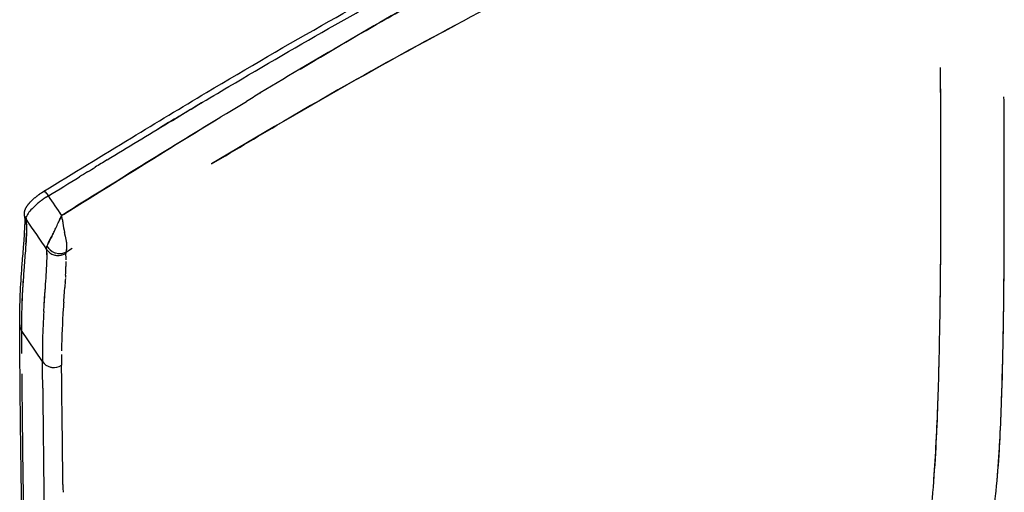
# Model space of a CAD drawing. Header units: millimetres. Extents: x 2530 to 6175, y 0 to 2613.
# Tile 8 of 76: x 2530 to 2673, y 591 to 659. Entities that reach past the tile are written whole.
import ezdxf

# ---------------------------------------------------------------- set-up
doc = ezdxf.new("R2010")
doc.units = ezdxf.units.MM
doc.header["$MEASUREMENT"] = 0
doc.layers.add('Crea2D$visibili$linee', color=7, linetype='Continuous', true_color=0x000000)
doc.layers.add('Crea2D$visibili$tangenti', color=7, linetype='Continuous', true_color=0x000000)

msp = doc.modelspace()

# ---------------------------------------------------------------- linework, layer by layer
at = {"layer": 'Crea2D$visibili$linee'}
msp.add_line((2536.41, 630.94), (2536.4, 630.94), dxfattribs=at)
for centre, radius, start, end in [((3174.68, -358.64), 1177.38, 121.17478, 121.17901), ((3280.83, -563.34), 1410.67, 120.88556, 121.18791), ((2541.16, 622.81), 12.84, 121.3339, 124.6079), ((2288.89, 465.61), 297.65, 33.7405, 34.4001), ((2538.5, 628.24), 3.39, 122.9458, 127.903), ((2529.06, 630.39), 2.04, 0.1351, 11.8018), ((2532.37, 630.47), 1.13, 173.2638, 186.4017), ((2447.09, 670.4), 97.63, 334.978, 335.4698), ((2564.07, 634.22), 27.84, 187.8921, 189.0972), ((2563.86, 634.28), 27.65, 189.2966, 192.1014), ((2493.64, 629.74), 37.69, 355.4475, 357.932), ((2508, 641.89), 30.37, 333.9175, 335.1117), ((2512.77, 622.61), 24.76, 11.352, 12.4852), ((2527.91, 625.65), 9.31, 9.8215, 11.3422), ((2531.47, 626.21), 5.71, 4.6596, 10.3317), ((2535.87, 627.09), 1.97, 213.5328, 252.6736), ((2535.98, 627.5), 2, 211.5054, 222.0565), ((2535.88, 627.08), 1.96, 252.3262, 266.9131), ((2535.89, 627.16), 2.04, 266.6263, 299.6201), ((2530.78, 624.57), 6.27, 359.1511, 7.8579), ((2534.18, 626.45), 2.98, 359.0236, 2.4442), ((2509.11, 624.47), 27.94, 358.0726, 359.6053), ((2483.98, 625.38), 53.08, 356.6239, 357.9942), ((2640.51, 613.99), 109.96, 176.0144, 177.7658), ((2392.8, 630.68), 144.41, 356.266, 356.2734), ((2617.78, 614.8), 87.21, 178.6898, 180.3588), ((2647.09, 610.16), 113.49, 176.5445, 178.5956), ((2745, 603.79), 208.8, 176.2611, 176.2651), ((2625.53, 610.79), 91.91, 178.6642, 180.6553), ((2535.27, 610.86), 2, 214.1723, 256.1569), ((2625.75, 610.31), 89.36, 179.6991, 180.7129), ((2535.27, 610.81), 1.94, 255.934, 261.7157), ((2535.28, 610.89), 2.02, 261.5679, 303.1735), ((4686.55, 625.16), 2156, 180.45697, 180.77208), ((14461.26, 730.02), 11928.25, 180.596437, 180.68206), ((-50691.36, 10.25), 53231.12, 0.62624, 0.641744), ((4446.3, 620.99), 1915.72, 180.74399, 180.89832), ((6106.28, 649.71), 3575.95, 180.94146, 181.20349), ((8070.57, 653.35), 5534.33, 180.64358, 180.64395)]:
    msp.add_arc(centre, radius, start, end, dxfattribs=at)
for points, knots in [([(2630.91, 676.56), (2628.04, 675.33), (2622.29, 672.8), (2610.87, 667.5), (2596.38, 660.24), (2577.85, 650.08), (2565.06, 642.57), (2558.12, 638.41)], [0, 0, 0, 0, 9.381716, 18.860922, 37.756292, 57.972837, 82.254556, 82.254556, 82.254556, 82.254556]), ([(2533.83, 634.45), (2538.05, 637.04), (2545.89, 641.86), (2559.63, 650.15), (2579.84, 661.97), (2596.74, 671.01), (2607.82, 676.37)], [0, 0, 0, 0, 14.862592, 27.603689, 48.146136, 85.081265, 85.081265, 85.081265, 85.081265]), ([(2542.99, 639), (2545.96, 640.81), (2551.82, 644.38), (2562.82, 650.97), (2573.19, 657.01), (2582.89, 662.45), (2589.62, 666.1), (2595.08, 668.98), (2599.34, 671.17), (2601.39, 672.2), (2602.4, 672.7)], [0, 0, 0, 0, 10.439152, 20.601001, 38.462449, 46.449524, 53.94482, 61.449855, 64.953792, 68.327916, 68.327916, 68.327916, 68.327916]), ([(2570.97, 652.19), (2574.88, 654.52), (2581.42, 658.35), (2588.97, 662.62), (2592.58, 664.61), (2593.53, 665.14)], [3.2783214, 3.2783214, 3.2783214, 3.2783214, 3.3724545, 3.4352098, 3.4576252, 3.4576252, 3.4576252, 3.4576252]), ([(2558.12, 638.41), (2561.72, 640.56), (2571.98, 646.64), (2583.79, 653.35), (2592.06, 657.81), (2593.51, 658.58)], [7.1682239, 7.1682239, 7.1682239, 7.1682239, 7.2578556, 7.4228725, 7.4578525, 7.4578525, 7.4578525, 7.4578525]), ([(2663.75, 652.41), (2663.79, 647.03), (2663.82, 640.64), (2663.82, 633.67), (2663.82, 633.47)], [8.5374769, 8.5374769, 8.5374769, 8.5374769, 8.6739729, 8.6780204, 8.6780204, 8.6780204, 8.6780204]), ([(2663.77, 650.26), (2663.78, 648.62), (2663.81, 644.11), (2663.82, 638.39), (2663.82, 634.33), (2663.82, 633.53)], [4.5553897, 4.5553897, 4.5553897, 4.5553897, 4.5953569, 4.6615077, 4.6776849, 4.6776849, 4.6776849, 4.6776849]), ([(2673.01, 622.55), (2673.02, 623.2), (2673.06, 630.5), (2673.04, 639.27), (2673.01, 646.55), (2673, 648.18)], [3.218992, 3.218992, 3.218992, 3.218992, 3.2310079, 3.3541305, 3.3912747, 3.3912747, 3.3912747, 3.3912747]), ([(2536.65, 631.09), (2541.62, 634.19), (2550.44, 639.69), (2559.3, 645.14), (2563.19, 647.5)], [3, 3, 3, 3, 3.121433, 3.215566, 3.215566, 3.215566, 3.215566]), ([(2559.31, 645.13), (2551.73, 640.49), (2544.19, 635.79), (2536.65, 631.09), (2536.57, 631.04), (2536.49, 630.99), (2536.41, 630.94)], [3.81649, 3.81649, 3.81649, 3.81649, 4, 4, 4, 4.950484, 4.950484, 4.950484, 4.950484]), ([(2533.86, 633.38), (2533.7, 633.27), (2533.38, 633.04), (2532.78, 632.57), (2532.14, 631.98), (2531.62, 631.37), (2531.36, 630.94), (2531.28, 630.74), (2531.26, 630.66)], [0, 0, 0, 0, 0.581165, 1.181845, 2.28791, 3.193523, 3.564594, 3.822337, 3.822337, 3.822337, 3.822337]), ([(2663.82, 633.47), (2663.82, 631), (2663.79, 625.55), (2663.74, 619.81), (2663.69, 616.67)], [4.6780454, 4.6780454, 4.6780454, 4.6780454, 4.7276585, 4.784599, 4.784599, 4.784599, 4.784599]), ([(2535.91, 629.87), (2535.99, 630.05), (2536.16, 630.41), (2536.33, 630.76), (2536.41, 630.94)], [0.785373, 0.785373, 0.785373, 0.785373, 0.8918352, 1, 1, 1, 1]), ([(2536.42, 630.94), (2536.41, 630.93), (2536.39, 630.92), (2536.37, 630.89), (2536.36, 630.85), (2536.31, 630.74), (2536.2, 630.51), (2536.1, 630.28), (2536.03, 630.14)], [0, 0, 0, 0, 0.0313632, 0.0614164, 0.099063, 0.1436096, 0.4259115, 0.8860756, 0.8860756, 0.8860756, 0.8860756]), ([(2536.49, 630.4), (2536.47, 630.49), (2536.46, 630.58), (2536.44, 630.72), (2536.44, 630.76), (2536.42, 630.85), (2536.4, 630.91), (2536.42, 630.94)], [2.8748421, 2.8748421, 2.8748421, 2.8748421, 2.9374211, 2.9374211, 2.9687105, 2.9687105, 3, 3, 3, 3]), ([(2530.32, 615.06), (2530.32, 615.34), (2530.32, 615.96), (2530.33, 617.26), (2530.4, 619.63), (2530.52, 621.66), (2530.62, 623.02), (2530.64, 623.35), (2530.74, 624.58), (2530.84, 625.82), (2530.91, 626.72), (2530.93, 627.07), (2530.96, 627.37), (2531, 627.98), (2531.02, 628.28), (2531.07, 629.14), (2531.09, 629.73), (2531.1, 630.35)], [0, 0, 0, 0, 0.836105, 1.867802, 3.888693, 7.965023, 7.965023, 7.965023, 8.954698, 11.683222, 11.683222, 11.683222, 16.352684, 16.352684, 22.187527, 22.187527, 35.003212, 35.003212, 35.003212, 35.003212]), ([(2531.33, 629.6), (2531.33, 628.26), (2531.23, 627.06), (2531.07, 624.89), (2531, 623.96), (2530.92, 623.04)], [0, 0, 0, 0, 0.25, 0.25, 0.437504, 0.437504, 0.437504, 0.437504]), ([(2535.28, 628.53), (2535.21, 628.38), (2535.13, 628.22), (2534.94, 627.85), (2534.83, 627.64), (2534.53, 627.06), (2534.36, 626.71), (2534.27, 626.47)], [0.53125, 0.53125, 0.53125, 0.53125, 0.625, 0.625, 0.75, 0.75, 0.9973164, 0.9973164, 0.9973164, 0.9973164]), ([(2534.43, 626.85), (2534.44, 626.87), (2534.52, 627.04), (2534.72, 627.43), (2534.98, 627.94), (2535.15, 628.26), (2535.2, 628.38)], [0.131318, 0.131318, 0.131318, 0.131318, 0.1496387, 0.2909542, 0.4258739, 0.4944129, 0.4944129, 0.4944129, 0.4944129]), ([(2663.8, 627.92), (2663.78, 623.91), (2663.72, 616.9), (2663.55, 609.52), (2663.47, 606.47)], [8.7145262, 8.7145262, 8.7145262, 8.7145262, 8.7919462, 8.8447521, 8.8447521, 8.8447521, 8.8447521]), ([(2533.81, 617), (2533.83, 617.39), (2533.94, 619.02), (2534.11, 621.24), (2534.24, 623.34), (2534.28, 624.44), (2534.29, 625.1), (2534.28, 625.61), (2534.24, 625.88), (2534.22, 626)], [0, 0, 0, 0, 1.182705, 4.900041, 6.682492, 7.486784, 8.213851, 8.654111, 9.021524, 9.021524, 9.021524, 9.021524]), ([(2534.27, 624.37), (2534.28, 624.54), (2534.28, 624.71), (2534.28, 625.06), (2534.28, 625.23), (2534.27, 625.46), (2534.27, 625.5), (2534.27, 625.55)], [1.9062502, 1.9062502, 1.9062502, 1.9062502, 1.9375, 1.9375, 1.96875, 1.96875, 1.97634066, 1.97634066, 1.97634066, 1.97634066]), ([(2535.33, 625.57), (2535.39, 625.54), (2535.46, 625.52), (2536.07, 625.34), (2536.65, 625.42), (2537.05, 625.63)], [1.4402898, 1.4402898, 1.4402898, 1.4402898, 1.4996341, 1.4996341, 2, 2, 2, 2]), ([(2537.04, 625.63), (2537.07, 625.72), (2537.12, 625.87), (2537.16, 626.16), (2537.17, 626.34), (2537.17, 626.39)], [1.0010963, 1.0010963, 1.0010963, 1.0010963, 1.1010578, 1.191147, 1.2303426, 1.2303426, 1.2303426, 1.2303426]), ([(2530.92, 623.04), (2530.9, 622.73), (2530.88, 622.41), (2530.73, 620.38), (2530.64, 618.62), (2530.59, 616.79)], [4.4375, 4.4375, 4.4375, 4.4375, 4.5, 4.5, 4.84375, 4.84375, 4.84375, 4.84375]), ([(2672.6, 602.69), (2672.67, 604.6), (2672.79, 608.37), (2672.94, 615.04), (2672.99, 619.72), (2673.01, 622.55)], [1.1028291, 1.1028291, 1.1028291, 1.1028291, 1.13487, 1.1669118, 1.2189867, 1.2189867, 1.2189867, 1.2189867]), ([(2533.87, 617.98), (2533.87, 617.98), (2533.87, 617.98), (2533.96, 619.29), (2534.06, 620.58), (2534.15, 621.88), (2534.15, 621.88), (2534.15, 621.88)], [1.4999987, 1.4999987, 1.4999987, 1.4999987, 1.5, 1.5, 1.75, 1.75, 1.7500419, 1.7500419, 1.7500419, 1.7500419]), ([(2536.7, 618.36), (2536.73, 618.8), (2536.78, 619.51), (2536.84, 620.22), (2536.85, 620.49)], [4.5615388, 4.5615388, 4.5615388, 4.5615388, 4.6465571, 4.698276, 4.698276, 4.698276, 4.698276]), ([(2663.43, 605.26), (2663.3, 601.06), (2663.04, 594.69), (2662.22, 586.08), (2661.36, 581.17), (2660.58, 578.4), (2660.39, 577.74)], [8.8516873, 8.8516873, 8.8516873, 8.8516873, 8.9239533, 8.9584525, 8.9899538, 9, 9, 9, 9]), ([(2663.47, 606.47), (2663.44, 605.59), (2663.35, 602.78), (2663.16, 598.21), (2662.93, 594.45), (2662.8, 592.68)], [4.84476232, 4.84476232, 4.84476232, 4.84476232, 4.85996, 4.89303538, 4.92197634, 4.92197634, 4.92197634, 4.92197634]), ([(2670.75, 583.47), (2670.84, 583.91), (2671.13, 585.4), (2671.51, 587.9), (2671.98, 591.96), (2672.35, 596.68), (2672.51, 600.3), (2672.58, 601.97)], [1, 1, 1, 1, 1.00670257, 1.0227235, 1.03874442, 1.07078627, 1.09882099, 1.09882099, 1.09882099, 1.09882099])]:
    msp.add_open_spline(points, degree=3, knots=knots, dxfattribs=at)
for points in [[(2591.68, 664.12), (2582.74, 659.18), (2573.93, 654), (2565.2, 648.72)], [(2565.13, 648.68), (2564.48, 648.28), (2563.83, 647.89), (2563.19, 647.5)], [(2542.99, 639), (2542.41, 638.64), (2541.83, 638.29), (2541.26, 637.94)], [(2540.15, 637.26), (2539.77, 637.02), (2539.38, 636.79), (2539, 636.55)], [(2540.15, 637.26), (2540.52, 637.48), (2540.89, 637.71), (2541.26, 637.94)], [(2534.48, 633.78), (2535.99, 634.7), (2537.49, 635.63), (2539, 636.55)], [(2534.3, 633.66), (2534.25, 633.63), (2534.19, 633.59), (2534.13, 633.55)], [(2536.41, 630.94), (2536.09, 631.42), (2535.77, 631.89), (2535.45, 632.36)], [(2536.43, 630.8), (2536.42, 630.84), (2536.42, 630.88), (2536.41, 630.92)], [(2536.84, 628.4), (2536.84, 628.43), (2536.83, 628.46), (2536.82, 628.49)], [(2536.91, 628.07), (2536.89, 628.19), (2536.86, 628.3), (2536.84, 628.4)], [(2536.92, 628.05), (2536.92, 628.06), (2536.91, 628.06), (2536.91, 628.07)], [(2536.94, 627.96), (2536.93, 627.99), (2536.93, 628.02), (2536.92, 628.05)], [(2537.16, 626.57), (2537.16, 626.61), (2537.16, 626.64), (2537.16, 626.68)], [(2534.22, 626), (2534.19, 626.1), (2534.2, 626.23), (2534.25, 626.39)], [(2534.25, 626.39), (2534.25, 626.41), (2534.26, 626.43), (2534.27, 626.46)], [(2534.27, 626.47), (2534.51, 626.07), (2534.89, 625.75), (2535.33, 625.57)], [(2534.27, 626.47), (2534.27, 626.46), (2534.27, 626.46), (2534.27, 626.46)], [(2535.83, 625.43), (2536.23, 625.38), (2536.63, 625.43), (2536.97, 625.59)], [(2536.91, 625.38), (2536.91, 625.38), (2536.91, 625.38), (2536.9, 625.38)], [(2537.04, 625.63), (2537, 625.54), (2536.98, 625.48), (2536.99, 625.43)], [(2537.05, 625.63), (2537.1, 625.78), (2537.17, 626), (2537.17, 626.4)], [(2536.91, 621.28), (2536.89, 621.01), (2536.87, 620.75), (2536.85, 620.49)], [(2536.94, 621.77), (2536.93, 621.61), (2536.92, 621.45), (2536.91, 621.3)], [(2536.97, 622.26), (2536.96, 622.14), (2536.95, 622.02), (2536.95, 621.91)], [(2672.66, 604.12), (2672.87, 610.28), (2672.97, 616.21), (2673.01, 621.89)], [(2536.71, 618.36), (2536.68, 618.04), (2536.66, 617.72), (2536.64, 617.4)], [(2536.64, 617.39), (2536.51, 615.43), (2536.41, 613.41), (2536.39, 611.3)], [(2530.57, 614.25), (2530.58, 613.17), (2530.59, 612.06), (2530.59, 610.91)], [(2533.66, 605.85), (2533.65, 607.2), (2533.63, 608.49), (2533.62, 609.74)], [(2663.56, 609.88), (2663.55, 609.5), (2663.54, 609.12), (2663.53, 608.74)], [(2536.43, 606.45), (2536.41, 607.39), (2536.4, 608.29), (2536.39, 609.19)], [(2671.93, 591.69), (2672.28, 595.46), (2672.47, 599.11), (2672.6, 602.69)], [(2536.59, 591.86), (2536.59, 591.92), (2536.59, 591.99), (2536.58, 592.05)], [(2536.59, 591.86), (2536.59, 591.63), (2536.59, 591.41), (2536.59, 591.18)], [(2536.59, 591.15), (2536.6, 591.01), (2536.6, 590.88), (2536.6, 590.75)]]:
    msp.add_open_spline(points, degree=3, dxfattribs=at)
for points, weights, knots in [([(2531.05, 630.83), (2531.05, 630.84), (2531.04, 630.85), (2531.04, 630.86), (2530.99, 631.1), (2531, 631.35), (2531.06, 631.59), (2531.09, 631.71), (2531.17, 631.93), (2531.43, 632.41), (2531.96, 633.03), (2532.8, 633.76), (2533.47, 634.23), (2533.83, 634.45)], [1, 1, 1, 1, 0.984222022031, 0.984222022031, 1, 1, 1, 1, 1, 1, 1, 1], [0.073944, 0.073944, 0.073944, 0.073944, 0.103585, 0.103585, 0.103585, 0.842444, 0.842444, 0.842444, 1.191468, 1.563945, 2.458574, 3.644403, 4.899798, 4.899798, 4.899798, 4.899798]), ([(2531.04, 568.26), (2530.82, 577.82), (2530.63, 586.79), (2530.52, 594.59), (2530.42, 601.39), (2530.36, 608.2), (2530.32, 615)], [1, 1, 1, 1, 0.999993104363, 0.999993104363, 1], [1.182905, 1.182905, 1.182905, 1.182905, 99.141026, 99.141026, 99.141026, 119.551993, 119.551993, 119.551993, 119.551993])]:
    msp.add_rational_spline(points, weights, degree=3, knots=knots, dxfattribs=at)
msp.add_rational_spline([(2536.91, 625.38), (2536.95, 625.41), (2536.99, 625.43)], [0.982260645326, 0.990844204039, 1], degree=2, dxfattribs=at)
at = {"layer": 'Crea2D$visibili$tangenti'}
msp.add_line((2533.62, 609.74), (2530.57, 614.25), dxfattribs=at)
for centre, radius, start, end in [((2532.45, 631.13), 1.43, 192.0373, 213.1627), ((2532.58, 630.4), 1.48, 179.9893, 212.6206), ((3390.95, 1215.04), 1039.69, 214.2203, 214.51064), ((2527.74, 629.6), 3.59, 0.0327, 12.0854), ((2531.8, 615.07), 1.48, 180.5099, 213.8342)]:
    msp.add_arc(centre, radius, start, end, dxfattribs=at)
for points in [[(2533.81, 634.38), (2533.8, 634.58), (2534.1, 634.31), (2534.48, 633.78)], [(2537.05, 625.63), (2537.34, 625.81), (2537.63, 625.99), (2537.93, 626.17)]]:
    msp.add_open_spline(points, degree=3, dxfattribs=at)

doc.saveas('drawing.dxf')
